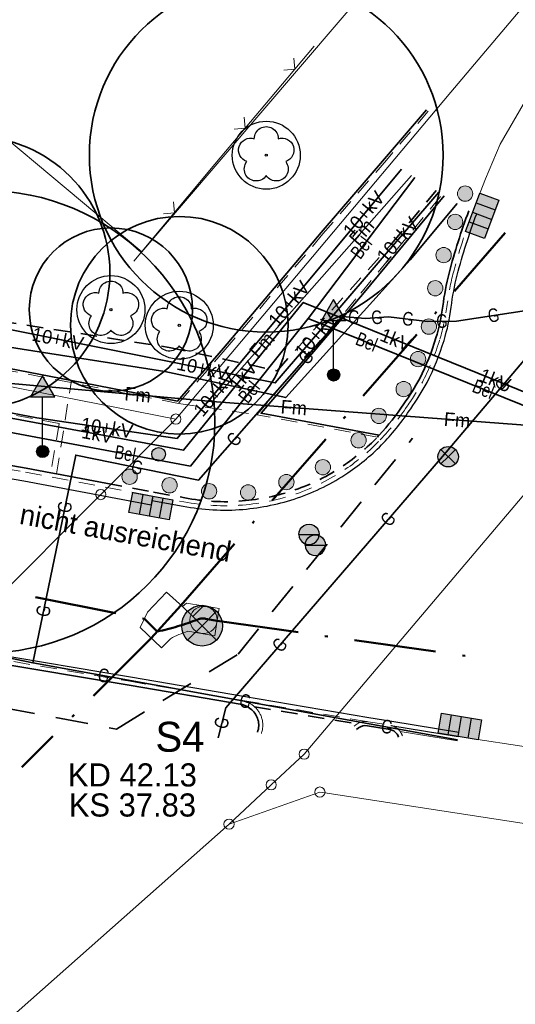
# Model space of a CAD drawing. Extents: x 353221 to 353679, y 5707809 to 5707957.
# Tile 11 of 21: x 353511 to 353529, y 5707852 to 5707889. Entities that reach past the tile are written whole.
import ezdxf

# ---------------------------------------------------------------- set-up
doc = ezdxf.new("R2010")
doc.units = 0
doc.header["$MEASUREMENT"] = 0
for name, pattern in [('LINE_LT_0', [2, 1.2, -0.8]), ('LINE_LT_1', [1, 0.6, -0.4]), ('LINE_LT_3', [5.1, 3, -1, 0.1, -1])]:
    doc.linetypes.add(name, pattern=pattern)
for name, color, linetype in [('ALK', 7, 'Continuous'), ('Beschriftung-Punkte', 7, 'Continuous'), ('Bordstein', 7, 'Continuous'), ('Bordstein_abgesenkt', 7, 'Continuous'), ('Bäume', 7, 'Continuous'), ('Einbauten', 7, 'Continuous'), ('Hinweistext_Schachtnummer', 7, 'Continuous'), ('Hinweistext_Wasser', 7, 'Continuous'), ('Kanalachse', 7, 'Continuous'), ('Kanaldeckel', 7, 'Continuous'), ('Kanalschachtbegr', 7, 'Continuous'), ('Kanaltext', 7, 'Continuous'), ('Rinne', 7, 'Continuous'), ('Straßenabläufe', 7, 'Continuous'), ('Topographie', 7, 'Continuous'), ('Verkehrszeichen', 7, 'Continuous'), ('Vers-10kV', 7, 'Continuous'), ('Vers-1kV', 7, 'Continuous'), ('Vers-Beleuchtung', 7, 'Continuous'), ('Vers-Fernwärme', 7, 'Continuous'), ('Vers-FM_T-Com', 7, 'Continuous'), ('Vers-Gas', 7, 'Continuous'), ('Vers-PLEDoc', 7, 'Continuous'), ('Vers-Wasser', 7, 'Continuous'), ('ZL_Linien', 7, 'Continuous'), ('ZZL_Rinne_HK', 7, 'Continuous')]:
    doc.layers.add(name, color=color, linetype=linetype)
doc.styles.add('2101', font='txt', dxfattribs={"height": 1})
doc.styles.add('2104', font='txt', dxfattribs={"height": 1})
doc.styles.add('2303', font='txt', dxfattribs={"height": 1})
doc.styles.add('3', font='txt', dxfattribs={"width": 0.8, "height": 1})
doc.styles.add('4', font='txt', dxfattribs={"height": 1})
doc.styles.add('44', font='txt', dxfattribs={"height": 1})
doc.styles.add('5', font='txt', dxfattribs={"height": 1})
doc.styles.add('9', font='txt', dxfattribs={"width": 0.8, "height": 1})

# ---------------------------------------------------------------- blocks, each defined once
blk = doc.blocks.new('V-Gas')
at = {"color": 30, "true_color": 0xff8c28, "insert": (0, 0.017), "char_height": 1, "attachment_point": 5, "line_spacing_factor": 0.959981, "style": '9'}
blk.add_mtext('G', dxfattribs=at)
blk = doc.blocks.new('SymLine4')
at = {"xscale": 0.5, "yscale": 0.5}
for p, rotation in [((353530.552, 5707878.687), 49.33047065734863), ((353528.552, 5707877.74), 8.72918014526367), ((353523.416, 5707877.67), 354.8681488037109), ((353524.267, 5707877.664), 4.330501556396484), ((353525.406, 5707877.608), 353.0205093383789), ((353526.653, 5707877.525), 0.5164192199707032), ((353521.666, 5707876.203), 48.73999328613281), ((353519.024, 5707873.191), 48.73999328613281), ((353515.451, 5707872.149), 348.3663711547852), ((353512.805, 5707870.703), 78.36636428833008), ((353512.018, 5707866.883), 78.36636428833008)]:
    blk.add_blockref('V-Gas', p, dxfattribs=dict(at, rotation=rotation))
blk = doc.blocks.new('SymLine8')
at = {"xscale": 0.5, "yscale": 0.5, "rotation": 349.7434043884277}
for p in [(353514.226, 5707864.503), (353519.428, 5707863.561), (353524.63, 5707862.62)]:
    blk.add_blockref('V-Gas', p, dxfattribs=at)
blk = doc.blocks.new('SymLine9')
at = {"xscale": 0.5, "yscale": 0.5}
for p, rotation in [((353528.883, 5707875.172), 49.71601867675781), ((353524.682, 5707870.255), 49.24638748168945), ((353520.7, 5707865.633), 49.24638748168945), ((353518.569, 5707862.771), 75.82993011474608)]:
    blk.add_blockref('V-Gas', p, dxfattribs=dict(at, rotation=rotation))
blk = doc.blocks.new('6022')
at = {"color": 1, "lineweight": 13, "true_color": 0xff0000}
for q in [(-0.569528, -0.569528), (0.569528, -0.569528)]:
    blk.add_line((0, 0), q, dxfattribs=at)
blk = doc.blocks.new('SymLine29')
at = {"xscale": 0.5, "yscale": 0.5, "rotation": 229.9536392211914}
blk.add_blockref('6022', (353521.248, 5707886.791), dxfattribs=at)
blk = doc.blocks.new('SymLine30')
at = {"xscale": 0.5, "yscale": 0.5}
for p, rotation in [((353519.425, 5707884.622), 229.9536392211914), ((353516.822, 5707881.518), 230.0680206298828)]:
    blk.add_blockref('6022', p, dxfattribs=dict(at, rotation=rotation))
blk = doc.blocks.new('V-Beleuchtung')
at = {"color": 254, "true_color": 0xc8ffc8, "insert": (0, 0.017402), "char_height": 1, "attachment_point": 5, "line_spacing_factor": 0.959981, "style": '3'}
blk.add_mtext('Bel', dxfattribs=at)
blk = doc.blocks.new('SymLine33')
at = {"xscale": 0.5, "yscale": 0.5}
for p, rotation in [((353523.696, 5707880.222), 52.94093170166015), ((353519.574, 5707874.92), 51.38914375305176), ((353515.013, 5707872.658), 349.4058151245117)]:
    blk.add_blockref('V-Beleuchtung', p, dxfattribs=dict(at, rotation=rotation))
blk = doc.blocks.new('SymLine34')
at = {"xscale": 0.5, "yscale": 0.5, "rotation": 337.9693565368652}
for p in [(353523.883, 5707876.763), (353528.172, 5707875.027)]:
    blk.add_blockref('V-Beleuchtung', p, dxfattribs=at)
blk = doc.blocks.new('V-10+kV')
at = {"color": 254, "true_color": 0xc8ffc8, "insert": (0, 0.017402), "char_height": 1, "attachment_point": 5, "line_spacing_factor": 0.959981, "style": '4'}
blk.add_mtext('10+kV', dxfattribs=at)
blk = doc.blocks.new('SymLine37')
at = {"xscale": 0.5, "yscale": 0.5}
for p, rotation in [((353525.035, 5707880.518), 49.36347770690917), ((353522.028, 5707877.015), 49.36347770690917), ((353512.537, 5707876.868), 348.6375343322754), ((353517.862, 5707875.798), 348.6375343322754)]:
    blk.add_blockref('V-10+kV', p, dxfattribs=dict(at, rotation=rotation))
blk = doc.blocks.new('SymLine46')
at = {"xscale": 0.5, "yscale": 0.5}
for p, rotation in [((353523.79, 5707881.463), 50.19472732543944), ((353521.042, 5707878.165), 50.19472732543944), ((353505.135, 5707875.253), 349.1730972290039), ((353518.293, 5707874.866), 50.19472732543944), ((353509.555, 5707874.408), 349.1730972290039), ((353514.342, 5707873.601), 351.5177925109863), ((353501.743, 5707872.822), 67.49937515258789), ((353499.379, 5707867.115), 67.49937515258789), ((353497.779, 5707862.61), 75.80662536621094), ((353496.381, 5707859.961), 45.5002555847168)]:
    blk.add_blockref('V-10+kV', p, dxfattribs=dict(at, rotation=rotation))
blk = doc.blocks.new('V-1KV')
at = {"color": 254, "true_color": 0xc8ffc8, "insert": (0, 0.017402), "char_height": 1, "attachment_point": 5, "line_spacing_factor": 0.959981, "style": '4'}
blk.add_mtext('1kV', dxfattribs=at)
blk = doc.blocks.new('SymLine48')
at = {"xscale": 0.5, "yscale": 0.5}
for p, rotation in [((353524.958, 5707876.84), 337.9137176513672), ((353519.359, 5707875.504), 51.0371452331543), ((353528.597, 5707875.363), 337.9137176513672), ((353513.995, 5707873.375), 349.5030166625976)]:
    blk.add_blockref('V-1KV', p, dxfattribs=dict(at, rotation=rotation))
blk = doc.blocks.new('V-Telekom')
at = {"color": 15, "true_color": 0xb94b4b, "insert": (0, 0.017402), "char_height": 1, "attachment_point": 5, "line_spacing_factor": 0.959981, "style": '5'}
blk.add_mtext('Fm', dxfattribs=at)
blk = doc.blocks.new('SymLine51')
at = {"xscale": 0.5, "yscale": 0.5, "rotation": 355.6650970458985}
for p in [(353521.212, 5707874.349), (353527.211, 5707873.894)]:
    blk.add_blockref('V-Telekom', p, dxfattribs=at)
blk = doc.blocks.new('SymLine52')
at = {"xscale": 0.5, "yscale": 0.5}
for p, rotation in [((353523.705, 5707880.808), 48.60325813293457), ((353520.043, 5707876.653), 48.60325813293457), ((353515.473, 5707874.822), 354.873683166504)]:
    blk.add_blockref('V-Telekom', p, dxfattribs=dict(at, rotation=rotation))
blk = doc.blocks.new('2050')
at = {"true_color": 0x000000}
h = blk.add_hatch(color=18, dxfattribs=at)
edge = h.paths.add_edge_path(flags=0)
edge.add_arc((0, 0), 1.499, 0, 360)
at = {"color": 1, "lineweight": 25, "true_color": 0xff0000}
for q in [(-1.061, 1.061), (1.061, 1.061), (-1.061, -1.061), (1.061, -1.061)]:
    blk.add_line((0, 0), q, dxfattribs=at)
blk.add_circle((0, 0), 1.499, dxfattribs=at)
blk = doc.blocks.new('2150')
at = {"true_color": 0x000000}
h = blk.add_hatch(color=18, dxfattribs=at)
edge = h.paths.add_edge_path(flags=0)
edge.add_arc((0, 0), 0.375, 0, 360)
at = {"color": 7, "lineweight": 13, "true_color": 0xffffff}
blk.add_circle((0, 0), 0.375, dxfattribs=at)
blk = doc.blocks.new('9000')
at = {"color": 3, "lineweight": 25, "true_color": 0x00ff00}
blk.add_lwpolyline([(-0.882, 1.213, -1.005342), (0.882, 1.213, -0.999999), (1.426, -0.465, -1.043504), (0, -1.5, -1.043504), (-1.426, -0.465, -0.999998), (-0.882, 1.213)], format="xyb", close=True, dxfattribs=at)
blk.add_circle((0, 0), 0.078, dxfattribs=at)
blk = doc.blocks.new('2061')
at = {"true_color": 0x000000}
blk.add_hatch(color=18, dxfattribs=at).paths.add_polyline_path([(-3, 0), (3, 0), (3, -3), (-3, -3)])
at = {"color": 1, "lineweight": 25, "true_color": 0xff0000}
for p, q in [((-3, 0), (3, 0)), ((-3, -3), (-3, 0)), ((-1.5, 0), (-1.5, -3)), ((0, 0), (0, -3)), ((1.5, 0), (1.5, -3)), ((3, 0), (3, -3)), ((3, -3), (-3, -3))]:
    blk.add_line(p, q, dxfattribs=at)
blk = doc.blocks.new('2070')
at = {"true_color": 0x000000}
blk.add_hatch(color=18, dxfattribs=at).paths.add_polyline_path([(-0.748, 0, -1.002939), (0.752, 0, -1.002393)])
at = {"color": 161, "lineweight": 25, "true_color": 0x51a8ff}
blk.add_line((-0.748, 0), (0.752, 0), dxfattribs=at)
for points in [[(-0.748, 0, -1.002939), (0.752, 0)], [(-0.748, 0, 1.002393), (0.752, 0)]]:
    blk.add_lwpolyline(points, format="xyb", dxfattribs=at)
blk = doc.blocks.new('2080')
at = {"true_color": 0x000000}
h = blk.add_hatch(color=18, dxfattribs=at)
edge = h.paths.add_edge_path(flags=0)
edge.add_arc((-0.002, -0.002), 0.75, 0, 360)
at = {"color": 30, "lineweight": 25, "true_color": 0xff8c28}
for p, q in [((-0.532, -0.532), (0, 0)), ((0.53, -0.53), (-0.53, 0.53)), ((0, 0), (0.528, 0.528))]:
    blk.add_line(p, q, dxfattribs=at)
blk.add_circle((-0.002, -0.002), 0.75, dxfattribs=at)
blk = doc.blocks.new('107')
at = {"true_color": 0x000000}
h = blk.add_hatch(color=18, dxfattribs=at)
edge = h.paths.add_edge_path(flags=0)
edge.add_arc((0, 0), 0.5, 0, 360)
at = {"color": 1, "lineweight": 25, "true_color": 0xff0000}
blk.add_circle((0, 0), 0.5, dxfattribs=at)
blk = doc.blocks.new('2114')
at = {"true_color": 0x000000}
blk.add_hatch(color=18, dxfattribs=at).paths.add_polyline_path([(0, 5.554), (-0.891, 4.011), (0.891, 4.011)])
h = blk.add_hatch(color=18, dxfattribs=at)
edge = h.paths.add_edge_path(flags=0)
edge.add_arc((0, 0), 0.446, 0, 360)
at = {"color": 7, "lineweight": 25, "true_color": 0xffffff}
for p, q in [((0, 5.554), (-0.891, 4.011)), ((0.891, 4.011), (0, 5.554)), ((-0.891, 4.011), (0.891, 4.011)), ((0, 0.446), (0, 4.011))]:
    blk.add_line(p, q, dxfattribs=at)
blk.add_circle((0, 0), 0.446, dxfattribs=at)

msp = doc.modelspace()

# ---------------------------------------------------------------- linework, layer by layer
at = {"layer": 'ALK', "color": 1, "lineweight": 18, "true_color": 0xff0000}
for points in [[(353338.914, 5707954.084), (353331.532, 5707909.591), (353354.915, 5707905.115), (353369.702, 5707902.282), (353426.952, 5707891.299), (353491.369, 5707878.939), (353516.874, 5707873.934), (353521.891, 5707879.894), (353526.985, 5707885.943), (353532.535, 5707892.535), (353535.309, 5707895.83), (353540.449, 5707901.936), (353541.152, 5707902.771), (353536.668, 5707906.617), (353532.493, 5707910.19), (353532.272, 5707910.389), (353521.855, 5707919.321), (353535.83, 5707933.866), (353546.473, 5707944.95), (353550.63, 5707949.278), (353550.074, 5707949.754), (353554.297, 5707954.084)], [(353584.729, 5707954.084), (353582.102, 5707950.978), (353578.6, 5707946.839), (353568.053, 5707934.374), (353554.29, 5707918.13), (353546.692, 5707909.287), (353544.192, 5707906.388), (353541.152, 5707902.771), (353540.449, 5707901.936), (353535.309, 5707895.83), (353532.535, 5707892.535), (353526.985, 5707885.943), (353521.891, 5707879.894), (353516.874, 5707873.934), (353514.114, 5707871.159), (353505.949, 5707862.982), (353502.648, 5707859.675), (353490.341, 5707847.346), (353484.965, 5707841.961), (353469.016, 5707817.132), (353465.452, 5707811.584)], [(353477.173, 5707811.584), (353492.843, 5707836.16), (353502.645, 5707844.712), (353518.829, 5707859.049), (353520.379, 5707860.493), (353521.592, 5707861.622), (353538.092, 5707881.091), (353546.996, 5707891.596), (353547.304, 5707891.959), (353550.205, 5707895.38), (353550.235, 5707895.415), (353554.072, 5707899.942), (353563.747, 5707911.352), (353566.052, 5707914.071), (353573.462, 5707922.812), (353584.153, 5707935.423), (353585.179, 5707936.633), (353586.035, 5707937.643)], [(353586.035, 5707863.372), (353579.755, 5707864.336), (353556.615, 5707867.924), (353542.13, 5707870.169), (353538.092, 5707881.091), (353521.592, 5707861.622), (353520.379, 5707860.493), (353518.829, 5707859.049), (353522.17, 5707860.229), (353522.439, 5707860.188), (353581.322, 5707851.126), (353586.035, 5707850.398)], [(353586.035, 5707850.398), (353581.322, 5707851.126), (353522.439, 5707860.188), (353522.17, 5707860.229), (353518.829, 5707859.049), (353502.645, 5707844.712), (353525.82, 5707841.261), (353541.188, 5707838.911), (353563.022, 5707835.57), (353586.035, 5707832.08)]]:
    msp.add_lwpolyline(points, dxfattribs=at)
msp.add_lwpolyline([(353514.114, 5707871.159), (353516.874, 5707873.934), (353491.369, 5707878.939), (353426.952, 5707891.299), (353369.702, 5707902.282), (353367.201, 5707889.688), (353368.812, 5707889.344), (353370.97, 5707888.946), (353379.936, 5707887.294), (353449.799, 5707873.812), (353499.299, 5707864.265), (353500.536, 5707864.026), (353504.883, 5707863.188), (353505.949, 5707862.982), (353514.114, 5707871.159)], close=True, dxfattribs=at)
for points in [[(353516.687, 5707873.934, 1), (353517.062, 5707873.934, 1), (353516.687, 5707873.934)], [(353513.927, 5707871.159, 1), (353514.302, 5707871.159, 1), (353513.927, 5707871.159)], [(353521.405, 5707861.622, 1), (353521.78, 5707861.622, 1), (353521.405, 5707861.622)], [(353520.192, 5707860.493, 1), (353520.567, 5707860.493, 1), (353520.192, 5707860.493)], [(353521.982, 5707860.229, 1), (353522.357, 5707860.229, 1), (353521.982, 5707860.229)], [(353518.642, 5707859.049, 1), (353519.017, 5707859.049, 1), (353518.642, 5707859.049)]]:
    msp.add_lwpolyline(points, format="xyb", close=True, dxfattribs=at)
at = {"layer": 'Bordstein', "color": 1, "lineweight": 35, "true_color": 0xff0000}
for p, q in [((353526.091, 5707885.302, 42.191), (353524.541, 5707883.494, 42.193)), ((353512.282, 5707871.959, 42.028), (353512.49, 5707871.92, 42.03)), ((353512.49, 5707871.92, 42.03), (353514.301, 5707871.579, 42.016))]:
    msp.add_line(p, q, dxfattribs=at)
at = {"layer": 'Bordstein', "color": 1, "linetype": 'LINE_LT_1', "lineweight": 13, "true_color": 0xff0000}
for p, q in [((353526.152, 5707885.25, 42.191), (353524.61, 5707883.452, 42.193)), ((353513.025, 5707875.275, 42.128), (353506.864, 5707876.468, 42.106)), ((353516.967, 5707874.511, 42.155), (353513.025, 5707875.275, 42.128)), ((353524.28, 5707873.274, 42.08), (353519.854, 5707874.093, 42.141)), ((353519.34, 5707863.589, 42.167), (353523.937, 5707862.815, 42.197)), ((353523.937, 5707862.815, 42.197), (353524.781, 5707862.676, 42.196))]:
    msp.add_line(p, q, dxfattribs=at)
for points in [[(353509.578, 5707872.291), (353511.347, 5707871.982), (353514.273, 5707871.432), (353516.027, 5707871.1), (353517.172, 5707870.895, 0.06924), (353519.329, 5707870.776, 0.061227), (353521.296, 5707871.187, 0.063937), (353523.103, 5707872.09, 0.053619), (353524.389, 5707873.17, 0.042384), (353525.375, 5707874.405, 0.026271), (353525.968, 5707875.354, 0.043299), (353526.576, 5707876.871, 0.043027), (353526.833, 5707878.063, -0.028109), (353527.058, 5707879.264, -0.0242), (353527.78, 5707881.534)], [(353519.34, 5707863.589, -0.127999), (353519.764, 5707863.365)], [(353519.764, 5707863.365, -0.000591), (353519.766, 5707863.364, -0.140672), (353520.037, 5707862.929, -0.15613), (353520.017, 5707862.38)], [(353523.426, 5707862.646), (353523.495, 5707862.701, -0.02233), (353523.536, 5707862.73)], [(353523.536, 5707862.73, -0.187772), (353523.937, 5707862.815)], [(353524.781, 5707862.676, -0.167587), (353525.099, 5707862.48, -0.011824), (353525.116, 5707862.458)], [(353525.116, 5707862.458, -0.078756), (353525.201, 5707862.297)]]:
    msp.add_lwpolyline(points, format="xyb", dxfattribs=at)
at = {"layer": 'Bordstein', "color": 1, "lineweight": 35, "true_color": 0xff0000}
for points in [[(353524.345, 5707873.343, 0.039826), (353525.251, 5707874.49, 0.026241), (353525.835, 5707875.424, 0.043229), (353526.433, 5707876.915, 0.043044), (353526.684, 5707878.082, -0.028144), (353526.913, 5707879.301, -0.024214), (353527.639, 5707881.586)], [(353524.28, 5707873.274, 0.002583), (353524.345, 5707873.343)], [(353505.642, 5707860.34, -0.38822), (353505.022, 5707861.133, -0.210693), (353505.3, 5707861.665), (353509.972, 5707865.029), (353515.155, 5707864.152), (353519.31, 5707863.442, -0.127357), (353519.665, 5707863.253, -0.140751), (353519.893, 5707862.888, -0.156021), (353519.876, 5707862.431)], [(353523.519, 5707862.529), (353523.588, 5707862.583, -0.210791), (353523.912, 5707862.667), (353524.752, 5707862.529, -0.16532), (353524.983, 5707862.385, -0.090803), (353525.059, 5707862.249)]]:
    msp.add_lwpolyline(points, format="xyb", dxfattribs=at)
for points in [[(353524.541, 5707883.494, 42.193), (353522.221, 5707880.789, 42.197), (353518.63, 5707876.544, 42.176), (353516.937, 5707874.598, 42.155), (353513.04, 5707875.353, 42.128), (353506.897, 5707876.543, 42.106)], [(353526.732, 5707882.139, 42.118), (353523.736, 5707878.511, 42.139), (353520.005, 5707874.146, 42.141), (353524.345, 5707873.343, 42.079)], [(353508.336, 5707872.703, 42.015), (353509.606, 5707872.438, 42.058), (353511.374, 5707872.13, 42.058), (353512.282, 5707871.959, 42.028)]]:
    msp.add_polyline3d(points, dxfattribs=at)
at = {"layer": 'Bordstein', "color": 1, "linetype": 'LINE_LT_1', "lineweight": 13, "true_color": 0xff0000}
for points in [[(353524.61, 5707883.452, 42.193), (353522.282, 5707880.737, 42.197), (353518.691, 5707876.492, 42.176), (353516.967, 5707874.511, 42.155)], [(353519.854, 5707874.093, 42.141), (353523.675, 5707878.562, 42.139), (353526.67, 5707882.19, 42.118)], [(353509.935, 5707865.187, 42.108), (353515.18, 5707864.3, 42.152), (353519.34, 5707863.589, 42.167)]]:
    msp.add_polyline3d(points, dxfattribs=at)
at = {"layer": 'Bordstein_abgesenkt', "color": 1, "linetype": 'LINE_LT_1', "lineweight": 35, "true_color": 0xff0000}
msp.add_line((353519.764, 5707863.365, 42.17), (353523.536, 5707862.73, 42.195), dxfattribs=at)
msp.add_lwpolyline([(353514.301, 5707871.579), (353516.054, 5707871.248), (353517.2, 5707871.042, 0.069278), (353519.317, 5707870.925, 0.061209), (353521.247, 5707871.329, 0.063918), (353523.019, 5707872.215, 0.053603), (353524.28, 5707873.274)], format="xyb", dxfattribs=at)
at = {"layer": 'Bäume', "color": 3, "lineweight": 35, "true_color": 0x00ff00}
for centre, radius in [((353520.198, 5707883.63), 6.5), ((353509.45, 5707879.319), 5), ((353509.812, 5707873.838), 8.5), ((353517.002, 5707877.38), 4), ((353514.49, 5707877.956), 3)]:
    msp.add_circle(centre, radius, dxfattribs=at)
at = {"layer": 'Bäume', "color": 3, "lineweight": 25, "true_color": 0x00ff00}
for centre in [(353520.198, 5707883.63), (353514.49, 5707877.956), (353517.002, 5707877.38)]:
    msp.add_circle(centre, 1.25, dxfattribs=at)
at = {"layer": 'Kanalachse', "color": 1, "linetype": 'LINE_LT_3', "lineweight": 50, "true_color": 0xff0000}
for p, q in [((353517.063, 5707867.09, 37.86), (353528.978, 5707880.776, 37.966)), ((353456.696, 5707878.308, 38.5), (353515.722, 5707866.595, 38.25)), ((353515.972, 5707865.884, 37.83), (353517.063, 5707867.09, 37.86)), ((353515.722, 5707866.595, 38.25), (353516.194, 5707866.129)), ((353518.395, 5707866.52, 38.81), (353528.013, 5707865.163, 39.144)), ((353515.972, 5707865.884, 37.83), (353511.212, 5707861.149, 37.786))]:
    msp.add_line(p, q, dxfattribs=at)
msp.add_lwpolyline([(353518.395, 5707866.52), (353517.961, 5707866.599, 0.138616), (353517.681, 5707866.572, -0.041196), (353516.194, 5707866.129)], format="xyb", dxfattribs=at)
at = {"layer": 'Kanalschachtbegr', "color": 7, "lineweight": 13, "true_color": 0xffffff}
msp.add_lwpolyline([(353516.346, 5707865.523), (353516.677, 5707865.865, -0.039125), (353517.312, 5707866.136), (353518.306, 5707865.974), (353518.387, 5707866.473), (353518.468, 5707866.971), (353517.262, 5707867.175), (353517.115, 5707867.042), (353516.532, 5707867.576), (353515.838, 5707866.84), (353515.57, 5707866.272), (353516.346, 5707865.523)], format="xyb", close=True, dxfattribs=at)
msp.add_polyline3d([(353517.115, 5707867.042, 39.54), (353517.505, 5707866.685, 0), (353517.895, 5707867.068, 0)], dxfattribs=at)
msp.add_circle((353517.893, 5707866.553), 0.5, dxfattribs=at)
at = {"layer": 'Rinne', "color": 1, "lineweight": 25, "true_color": 0xff0000}
msp.add_line((353524.781, 5707862.676, 42.196), (353527.25, 5707862.267, 42.213), dxfattribs=at)
msp.add_lwpolyline([(353515.998, 5707870.943), (353517.143, 5707870.738, 0.069201), (353519.342, 5707870.617, 0.061246), (353521.348, 5707871.036, 0.063956), (353523.192, 5707871.957, 0.053637), (353524.505, 5707873.06, 0.042352), (353525.507, 5707874.315, 0.026301), (353526.109, 5707875.279, 0.043371), (353526.729, 5707876.824, 0.043009), (353526.992, 5707878.043, -0.02807), (353527.213, 5707879.224, -0.024185), (353527.93, 5707881.478)], format="xyb", dxfattribs=at)
for points in [[(353478.897, 5707877.862, 41.728), (353481.838, 5707877.292, 41.736), (353484.179, 5707876.85, 41.773), (353485.592, 5707876.494, 41.81), (353487.428, 5707876.157, 41.803), (353491.644, 5707875.412, 41.797), (353495.561, 5707874.63, 41.85), (353497.211, 5707874.29, 41.883), (353498.264, 5707874.113, 41.862), (353502.77, 5707873.276, 41.85), (353504.888, 5707872.871, 41.89), (353505.305, 5707872.778, 41.889), (353508.246, 5707872.242, 41.919), (353509.518, 5707871.977, 41.951), (353511.29, 5707871.667, 41.953), (353514.214, 5707871.118, 42), (353515.969, 5707870.785, 42.041)], [(353494.991, 5707868.138, 41.829), (353499.941, 5707867.218, 41.921), (353504.25, 5707866.404, 42.027), (353509.963, 5707865.345, 42.108), (353515.207, 5707864.458, 42.152), (353519.367, 5707863.747, 42.167), (353523.963, 5707862.973, 42.197), (353524.807, 5707862.834, 42.196), (353527.276, 5707862.425, 42.213)]]:
    msp.add_polyline3d(points, dxfattribs=at)
at = {"layer": 'Topographie', "color": 1, "lineweight": 13, "true_color": 0xff0000}
msp.add_line((353521.958, 5707887.636, 42.274), (353520.538, 5707885.947, 42.263), dxfattribs=at)
at = {"layer": 'Topographie', "color": 1, "linetype": 'LINE_LT_1', "lineweight": 13, "true_color": 0xff0000}
for p, q in [((353512.49, 5707871.92, 42.03), (353513.025, 5707875.275, 42.128)), ((353516.967, 5707874.511, 42.155), (353519.854, 5707874.093, 42.141))]:
    msp.add_line(p, q, dxfattribs=at)
at = {"layer": 'Topographie', "color": 1, "lineweight": 13, "true_color": 0xff0000}
msp.add_polyline3d([(353520.538, 5707885.947, 42.263), (353518.312, 5707883.298, 42.246), (353515.332, 5707879.738, 42.215)], dxfattribs=at)
at = {"layer": 'Topographie', "color": 1, "linetype": 'LINE_LT_1', "lineweight": 13, "true_color": 0xff0000}
msp.add_polyline3d([(353508.072, 5707874.628, 42.077), (353512.584, 5707873.766, 42.094), (353512.282, 5707871.959, 42.028)], dxfattribs=at)
at = {"layer": 'Vers-10kV', "color": 254, "lineweight": 35, "true_color": 0xc8ffc8}
for points in [[(353391.103, 5707888.258), (353391.736, 5707886.19), (353398.153, 5707885.036), (353399.333, 5707884.818), (353406.314, 5707883.526), (353485.986, 5707867.513), (353486.379, 5707867.438), (353487.951, 5707867.137), (353499.153, 5707865.981), (353501.607, 5707878.534), (353504.55, 5707878.473), (353520.525, 5707875.263), (353526.539, 5707882.27)], [(353495.401, 5707858.964), (353497.362, 5707860.959), (353498.197, 5707864.261), (353502.925, 5707875.676), (353511.765, 5707873.985), (353516.919, 5707873.217), (353525.165, 5707883.112)]]:
    msp.add_lwpolyline(points, dxfattribs=at)
at = {"layer": 'Vers-1kV', "color": 254, "lineweight": 35, "true_color": 0xc8ffc8}
msp.add_lwpolyline([(353366.003, 5707901.343), (353368.293, 5707900.834), (353391.178, 5707896.802), (353393.359, 5707896.5), (353397.169, 5707896.202), (353400.843, 5707895.725), (353403.258, 5707895.583), (353406.288, 5707894.921), (353422.021, 5707892.009), (353441.668, 5707888.271), (353454.276, 5707885.899), (353466.516, 5707883.354), (353483.704, 5707880.065), (353488.72, 5707879.184), (353491.203, 5707877.856), (353494.024, 5707877.173), (353510.828, 5707873.962), (353517.162, 5707872.788), (353521.556, 5707878.221), (353523.139, 5707877.578), (353530.416, 5707874.625)], dxfattribs=at)
at = {"layer": 'Vers-Beleuchtung', "color": 254, "lineweight": 35, "true_color": 0xc8ffc8}
msp.add_line((353521.739, 5707877.63), (353530.316, 5707874.159), dxfattribs=at)
msp.add_lwpolyline([(353383.677, 5707897.236), (353395.611, 5707895.038), (353398.514, 5707895.281), (353406.215, 5707893.044), (353426.075, 5707890.343), (353483.347, 5707878.284), (353493.964, 5707876.673), (353503.03, 5707874.899), (353517.41, 5707872.209), (353521.739, 5707877.63), (353525.653, 5707882.813)], dxfattribs=at)
at = {"layer": 'Vers-Fernwärme', "color": 1, "linetype": 'LINE_LT_1', "lineweight": 35, "true_color": 0xff0000}
msp.add_lwpolyline([(353364.378, 5707892.66), (353376.963, 5707890.331), (353385.13, 5707888.815), (353390.111, 5707887.694), (353391.479, 5707887.441), (353393.741, 5707887.022), (353405.839, 5707884.783), (353417.701, 5707882.385), (353429.267, 5707880.247), (353440.76, 5707878.049), (353453.234, 5707875.662), (353464.826, 5707873.445), (353476.597, 5707871.091), (353488.446, 5707868.621), (353498.961, 5707866.414), (353501.384, 5707879.079), (353504.487, 5707878.463), (353516.631, 5707876.566), (353520.594, 5707875.712), (353524.805, 5707880.374), (353526.442, 5707882.33)], dxfattribs=at)
at = {"layer": 'Vers-Fernwärme', "color": 1, "lineweight": 35, "true_color": 0xff0000}
msp.add_lwpolyline([(353364.213, 5707891.775), (353376.799, 5707889.446), (353384.949, 5707887.934), (353389.93, 5707886.812), (353391.315, 5707886.556), (353393.577, 5707886.137), (353405.668, 5707883.9), (353417.53, 5707881.501), (353429.101, 5707879.363), (353440.591, 5707877.165), (353453.065, 5707874.778), (353464.653, 5707872.561), (353476.417, 5707870.209), (353488.261, 5707867.74), (353499.672, 5707865.345), (353502.097, 5707878.02), (353504.33, 5707877.577), (353516.466, 5707875.681), (353520.913, 5707874.723), (353525.484, 5707879.784), (353527.218, 5707881.854)], dxfattribs=at)
at = {"layer": 'Vers-FM_T-Com', "color": 15, "lineweight": 35, "true_color": 0xb94b4b}
msp.add_line((353518.212, 5707874.576), (353530.211, 5707873.667), dxfattribs=at)
msp.add_polyline3d([(353366.201, 5707902.402, 0), (353382.682, 5707899.255, 0), (353483.685, 5707879.967, 0), (353494.165, 5707877.859, 0), (353506.491, 5707875.697, 42.028), (353507.256, 5707875.559, 42.051), (353518.212, 5707874.576, 0), (353525.536, 5707882.885, 0)], dxfattribs=at)
at = {"layer": 'Vers-Gas', "color": 30, "lineweight": 35, "true_color": 0xff8c28}
for points in [[(353364.626, 5707893.985), (353364.917, 5707893.933), (353387.631, 5707889.729), (353390.268, 5707889.14), (353399.315, 5707887.465), (353411.114, 5707885.282), (353434.747, 5707880.675), (353446.533, 5707878.42), (353457.084, 5707876.097), (353458.852, 5707875.758), (353478.926, 5707872.122), (353502.401, 5707867.281), (353509.433, 5707865.731), (353509.96, 5707865.316), (353511.625, 5707864.973), (353527.231, 5707862.15)], [(353511.625, 5707864.973), (353513.198, 5707872.613), (353517.703, 5707871.685), (353522.987, 5707877.708), (353523.844, 5707877.631), (353524.69, 5707877.696), (353526.122, 5707877.52), (353527.185, 5707877.53), (353529.918, 5707877.95), (353531.185, 5707879.424)], [(353518.43, 5707862.218), (353518.709, 5707863.323), (353526.673, 5707872.565), (353531.092, 5707877.779)]]:
    msp.add_lwpolyline(points, dxfattribs=at)
at = {"layer": 'Vers-PLEDoc', "color": 30, "linetype": 'LINE_LT_0', "lineweight": 35, "true_color": 0xff8c28}
msp.add_lwpolyline([(353455.136, 5707873.917), (353465.508, 5707871.918), (353481.021, 5707868.916), (353514.696, 5707862.544), (353519.162, 5707865.297), (353525.572, 5707873.229)], dxfattribs=at)
at = {"layer": 'ZL_Linien', "color": 254, "lineweight": 13, "true_color": 0xdcdcdc}
msp.add_line((353527.25, 5707862.267, 42.213), (353586.035, 5707853.411), dxfattribs=at)
for points in [[(353536.553, 5707897.274, 0), (353526.961, 5707905.543, 0), (353525.698, 5707904.067, 0), (353531.729, 5707898.906, 0), (353515.623, 5707880.084, 0), (353498.936, 5707894.055, 0), (353510.769, 5707907.441, 0), (353512.474, 5707905.956, 0), (353517.447, 5707911.665, 0), (353521.387, 5707908.233, 0), (353522.221, 5707909.191, 0), (353516.205, 5707914.43, 0), (353512.131, 5707910.161, 0), (353507.862, 5707913.46, 0), (353510.966, 5707916.953, 0), (353506.309, 5707921.221, 0), (353513.489, 5707930.536, 0), (353527.266, 5707942.76, 0), (353535.992, 5707934.034, 0)], [(353527.78, 5707881.534, 41.984), (353528.256, 5707882.765, 0), (353528.787, 5707884.041, 0), (353529.639, 5707885.492, 0)]]:
    msp.add_polyline3d(points, dxfattribs=at)
at = {"layer": 'ZZL_Rinne_HK', "color": 1, "lineweight": 13, "true_color": 0xff0000}
for p, q in [((353515.998, 5707870.943, 42.041), (353515.969, 5707870.785, 42.041)), ((353516.027, 5707871.1, 42.041), (353515.998, 5707870.943, 42.041)), ((353525.116, 5707862.458, 42.198), (353527.224, 5707862.109, 42.213))]:
    msp.add_line(p, q, dxfattribs=at)

# ---------------------------------------------------------------- block references
at = {"layer": 'ALK', "xscale": 0.5, "yscale": 0.5, "zscale": 0.5}
msp.add_blockref('107', (353516.24, 5707872.64), dxfattribs=at)
at = {"layer": 'Bäume', "xscale": 0.5, "yscale": 0.5, "zscale": 0.5}
for p in [(353520.198, 5707883.63, 42.393), (353514.49, 5707877.956, 42.271), (353517.002, 5707877.38, 42.259)]:
    msp.add_blockref('9000', p, dxfattribs=at)
at = {"layer": 'Einbauten', "xscale": 0.75, "yscale": 0.75, "zscale": 0.75}
for p in [(353527.504, 5707882.218, 42.072), (353527.139, 5707881.182, 42.053), (353526.716, 5707879.96, 42.057), (353526.407, 5707878.742, 42.039), (353526.173, 5707877.332, 42.056), (353525.775, 5707876.14, 42.127), (353525.247, 5707875.037, 42.121), (353524.333, 5707874.053, 42.049), (353523.591, 5707873.155, 42.134), (353522.279, 5707872.165, 42.132), (353515.177, 5707871.816, 42.058), (353516.646, 5707871.501, 42.08), (353518.098, 5707871.281, 42.091), (353520.937, 5707871.62, 42.12), (353519.53, 5707871.239, 42.099)]:
    msp.add_blockref('2150', p, dxfattribs=at)
at = {"layer": 'Kanaldeckel', "xscale": 0.5, "yscale": 0.5, "zscale": 0.5}
msp.add_blockref('2050', (353517.839, 5707866.343, 42.13), dxfattribs=at)
at = {"layer": 'Straßenabläufe', "xscale": 0.25, "yscale": 0.25, "zscale": 0.25}
for p, rotation in [((353527.78, 5707881.534, 41.984), 69.58352966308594), ((353516.027, 5707871.1, 42.041), 349.565557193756), ((353527.25, 5707862.267, 42.213), 170.5941375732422)]:
    msp.add_blockref('2061', p, dxfattribs=dict(at, rotation=rotation))
at = {"layer": 'Topographie'}
for name in ['SymLine29', 'SymLine30']:
    msp.add_blockref(name, (0, 0), dxfattribs=at)
at = {"layer": 'Verkehrszeichen', "xscale": 0.5, "yscale": 0.5, "zscale": 0.5}
for p in [(353522.674, 5707875.556, 42.09), (353511.98, 5707872.741, 42.058)]:
    msp.add_blockref('2114', p, dxfattribs=at)
at = {"layer": 'Vers-10kV'}
for name in ['SymLine37', 'SymLine46']:
    msp.add_blockref(name, (0, 0), dxfattribs=at)
at = {"layer": 'Vers-1kV'}
msp.add_blockref('SymLine48', (0, 0), dxfattribs=at)
at = {"layer": 'Vers-Beleuchtung'}
for name in ['SymLine33', 'SymLine34']:
    msp.add_blockref(name, (0, 0), dxfattribs=at)
at = {"layer": 'Vers-FM_T-Com'}
for name in ['SymLine52', 'SymLine51']:
    msp.add_blockref(name, (0, 0), dxfattribs=at)
at = {"layer": 'Vers-Gas'}
for name in ['SymLine8', 'SymLine4', 'SymLine9']:
    msp.add_blockref(name, (0, 0), dxfattribs=at)
at = {"layer": 'Vers-Gas', "xscale": 0.5, "yscale": 0.5, "zscale": 0.5}
msp.add_blockref('2080', (353526.883, 5707872.553, 42.169), dxfattribs=at)
at = {"layer": 'Vers-Wasser', "xscale": 0.5, "yscale": 0.5, "zscale": 0.5}
for p in [(353521.768, 5707869.698, 42.128), (353522.001, 5707869.301, 42.148)]:
    msp.add_blockref('2070', p, dxfattribs=at)

# ---------------------------------------------------------------- texts
at = {"layer": 'Beschriftung-Punkte', "color": 7, "true_color": 0xffffff, "char_height": 0.01, "attachment_point": 1, "line_spacing_factor": 0.959981, "style": '44'}
for s, insert in [(' 41.98 ', (353528.166, 5707881.101)), (' 42.17 ', (353527.026, 5707872.714)), (' 42.04 ', (353515.132, 5707870.178)), (' 42.13 ', (353521.911, 5707869.859)), (' 42.15 ', (353522.323, 5707869.22)), (' 42.13 ', (353518.329, 5707865.921)), (' 42.21 ', (353527.311, 5707862.675))]:
    msp.add_mtext(s, dxfattribs=dict(at, insert=insert))
at = {"layer": 'Hinweistext_Schachtnummer', "color": 3, "true_color": 0x00ff00, "insert": (353517.025, 5707862.253), "char_height": 1.1, "attachment_point": 5, "line_spacing_factor": 0.959981, "style": '2101'}
msp.add_mtext('S4', dxfattribs=at)
at = {"layer": 'Hinweistext_Wasser', "color": 7, "true_color": 0xffffff, "insert": (353511.746, 5707870.237), "char_height": 0.75, "attachment_point": 5, "rotation": 349.6638, "line_spacing_factor": 0.959981, "style": '2303'}
msp.add_mtext('Wasserleitung nicht ausreichend', dxfattribs=at)
at = {"layer": 'Kanaltext', "color": 3, "true_color": 0x00ff00, "insert": (353515.279, 5707860.3), "char_height": 0.85, "attachment_point": 5, "line_spacing_factor": 0.779984, "style": '2104'}
msp.add_mtext('KD 42.13^JKS 37.83', dxfattribs=at)

doc.saveas('drawing.dxf')
